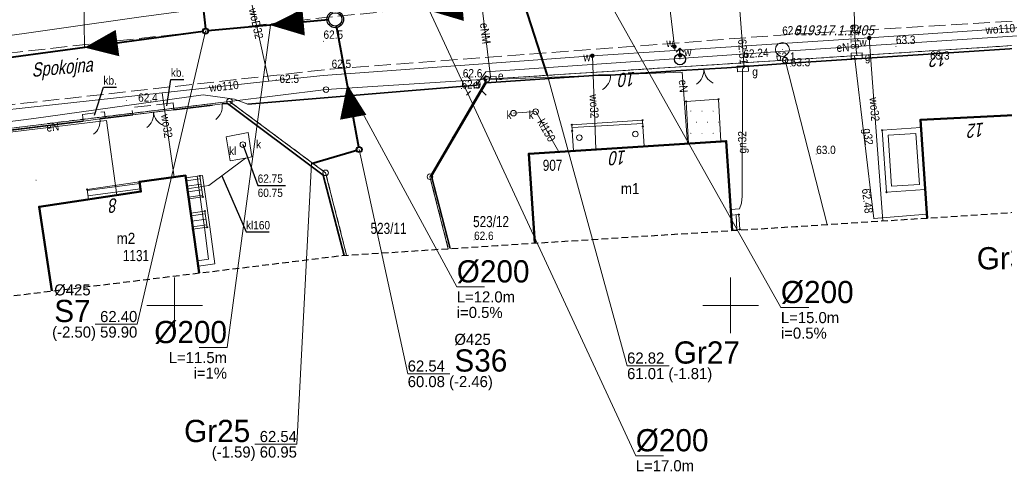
# Model space of a CAD drawing. Header units: metres. Extents: x 6473643 to 6474152, y 5887143 to 5887462.
# Tile 19 of 35: x 6473836 to 6473925, y 5887285 to 5887326. Entities that reach past the tile are written whole.
import ezdxf
from ezdxf.enums import TextEntityAlignment as Align

# ---------------------------------------------------------------- set-up
doc = ezdxf.new("R2010")
doc.units = ezdxf.units.M
doc.header["$MEASUREMENT"] = 0
for name, pattern in [('0.5_0.5', [1, 0.5, -0.5]), ('1.5_0.5', [2, 1.5, -0.5]), ('2', [0.9, 0.6, -0.3]), ('219-500', [0]), ('otob_500', [0]), ('otof_500', [0])]:
    doc.linetypes.add(name, pattern=pattern)
doc.layers.get('0').update_dxf_attribs({"color": 2, "linetype": 'CONTINUOUS', "lineweight": 5})
for name, color, linetype in [('121-Punkt osnowy szczegółowej', 7, 'CONTINUOUS'), ('121-Punkt osnowy szczegółowej-Atr103', 7, 'CONTINUOUS'), ('202-punkt graniczny', 7, 'CONTINUOUS'), ('211-numer działki ewidencyjnej', 7, 'CONTINUOUS'), ('218-kontur użytku gruntowego', 7, 'CONTINUOUS'), ('219-działka ewidencyjna', 7, 'CONTINUOUS'), ('238-Punkt adresowy budynku', 7, 'CONTINUOUS'), ('311-podpora', 7, 'CONTINUOUS'), ('312-budynek ewidencyjny', 7, 'CONTINUOUS'), ('312-oznaczenie budynku ewidencyjnego', 7, 'CONTINUOUS'), ('312-oznaczenie budynku ewidencyjnego-Atr117', 7, 'CONTINUOUS'), ('352-schody', 7, 'CONTINUOUS'), ('994-Nazwa ulicy', 7, 'CONTINUOUS'), ('brama', 7, 'CONTINUOUS'), ('furtka', 7, 'CONTINUOUS'), ('hydrant', 7, 'CONTINUOUS'), ('jezdnia', 7, 'CONTINUOUS'), ('latarnia', 7, 'CONTINUOUS'), ('obszar utwardzony', 7, 'CONTINUOUS'), ('obszar utwardzony-Atr17', 7, 'CONTINUOUS'), ('obudowa ochronna przewodu', 7, 'CONTINUOUS'), ('ogrodzenie trwałe', 7, 'CONTINUOUS'), ('osadnik  szambo', 7, 'CONTINUOUS'), ('osadnik  szambo-Atr17', 7, 'CONTINUOUS'), ('pikieta naturalna', 7, 'CONTINUOUS'), ('pikieta naturalna-Atr2', 7, 'CONTINUOUS'), ('przewód elektroenergetyczny podziemny', 7, 'CONTINUOUS'), ('przewód elektroenergetyczny podziemny-Atr1', 7, 'CONTINUOUS'), ('przewód gazowy', 7, 'CONTINUOUS'), ('przewód gazowy-Atr1', 7, 'CONTINUOUS'), ('przewód kanalizacyjny', 7, 'CONTINUOUS'), ('przewód kanalizacyjny-Atr1', 7, 'CONTINUOUS'), ('przewód wodociągowy', 7, 'CONTINUOUS'), ('przewód wodociągowy-Atr1', 7, 'CONTINUOUS'), ('Punkt budynku', 7, 'CONTINUOUS'), ('rzedna', 7, 'CONTINUOUS'), ('rzedna-Atr2', 7, 'CONTINUOUS'), ('rzedna-Atr3', 7, 'CONTINUOUS'), ('SJ_16_Liczby', 7, 'CONTINUOUS'), ('SJ_27_Wymiary', 7, 'CONTINUOUS'), ('SJ_5_Węzły_1', 7, 'CONTINUOUS'), ('studnia kanalizacyjna', 7, 'CONTINUOUS'), ('studnia kanalizacyjna-Atr17', 7, 'CONTINUOUS'), ('szafa elektroenergetyczna lub kontener', 7, 'CONTINUOUS'), ('szafa elektroenergetyczna lub kontener-Atr17', 7, 'CONTINUOUS'), ('szafa gazowa lub kontener', 7, 'CONTINUOUS'), ('szafa gazowa lub kontener-Atr17', 7, 'CONTINUOUS'), ('taras', 7, 'CONTINUOUS'), ('wjazd do podziemia', 7, 'CONTINUOUS'), ('Wstawianie ramki sekcyjnej z opisem', 7, 'CONTINUOUS'), ('właz do komory lub kanału - okrągły', 7, 'CONTINUOUS'), ('właz do komory lub kanału - okrągły-Atr17', 7, 'CONTINUOUS'), ('Zakres', 7, 'CONTINUOUS'), ('zasuwa lub zawór', 7, 'CONTINUOUS'), ('zasuwa lub zawór-Atr17', 7, 'CONTINUOUS'), ('ściana oporowa (linia)', 7, 'CONTINUOUS')]:
    doc.layers.add(name, color=color, linetype=linetype)
for name, color, linetype, lineweight in [('SJ_19_Opis_Pz_1', 7, 'CONTINUOUS', 20), ('SJ_26_Teksty', 7, 'CONTINUOUS', 20), ('SJ_28_Linie_odn', 7, 'CONTINUOUS', 20), ('SJ_8_KS_GRAWITA_1', 34, 'CONTINUOUS', 40), ('SJ_8_KS_PRZYŁĄCZA', 40, 'CONTINUOUS', 40)]:
    doc.layers.add(name, color=color, linetype=linetype, lineweight=lineweight)
doc.styles.add('OPISOWY', font='GOTHIC.TTF')
doc.styles.get("Standard").update_dxf_attribs({"font": 'Working1250', "width": 0.75})
doc.linetypes.add('902-500', pattern='A,3.75,0,[1,ksztalty.shx,S=0.5,R=0,X=0,Y=0],3.75', length=7.5)
doc.linetypes.add('otdn_500', pattern='A,5,0,[21,ksztalty.shx,S=0.5,R=0,X=-1,Y=0]', length=5)

# ---------------------------------------------------------------- blocks, each defined once
blk = doc.blocks.new('311')
at = {"color": 0, "linetype": 'Continuous', "lineweight": 0}
blk.add_circle((0, 0), 0.25, dxfattribs=at)
blk = doc.blocks.new('PW02')
at = {"linetype": 'Continuous', "lineweight": 13}
h = blk.add_hatch(color=0, dxfattribs=at)
edge = h.paths.add_edge_path()
edge.add_arc((0, 0), 0.045, 0, 360)
blk = doc.blocks.new('PUNKTBUD')
at = {"color": 0}
blk.add_circle((0, 0), 0.045, dxfattribs=at)
blk = doc.blocks.new('202')
at = {"color": 0, "linetype": 'Continuous', "lineweight": 0}
blk.add_circle((0, 0), 0.25, dxfattribs=at)
blk = doc.blocks.new('PW01')
at = {"linetype": 'Continuous', "lineweight": 13}
h = blk.add_hatch(color=0, dxfattribs=at)
edge = h.paths.add_edge_path()
edge.add_arc((0, 0), 0.045, 0, 360)
blk = doc.blocks.new('US20')
at = {"color": 0, "linetype": 'Continuous', "lineweight": 13}
for p, q in [((-0.5, -0.25), (-0.5, 0.25)), ((-0.5, 0.25), (0.5, 0.25)), ((0.5, -0.25), (0.5, 0.25)), ((-0.5, -0.25), (0.5, -0.25))]:
    blk.add_line(p, q, dxfattribs=at)
blk = doc.blocks.new('US25')
at = {"linetype": 'Continuous', "lineweight": 0}
h = blk.add_hatch(color=0, dxfattribs=at)
edge = h.paths.add_edge_path()
edge.add_arc((0, 0), 0.2, 0, 360)
blk = doc.blocks.new('OK04')
at = {"color": 0, "linetype": 'Continuous', "lineweight": 0}
blk.add_arc((1.5, 0.001), 1.5, 120, 180, dxfattribs=at)
blk = doc.blocks.new('OK02')
at = {"color": 0, "linetype": 'Continuous', "lineweight": 0}
for centre, start, end in [((-1.5, 0), 0, 60), ((1.5, 0), 120, 180)]:
    blk.add_arc(centre, 1.5, start, end, dxfattribs=at)
blk = doc.blocks.new('SUWH')
at = {"color": 0, "linetype": 'Continuous'}
for p in [(-0.354, 0.646), (0, 0.5), (0.354, 0.646)]:
    blk.add_line(p, (0, 1), dxfattribs=at)
blk.add_circle((0, 0), 0.5, dxfattribs=at)
blk = doc.blocks.new('US22')
at = {"color": 0, "linetype": 'Continuous', "lineweight": 13}
blk.add_circle((0, 0), 0.25, dxfattribs=at)
blk = doc.blocks.new('US15')
at = {"color": 0, "linetype": 'Continuous', "lineweight": 13}
blk.add_circle((0, 0), 0.25, dxfattribs=at)
blk = doc.blocks.new('SM01')
at = {"color": 0, "linetype": 'Continuous', "lineweight": 13}
for p, q in [((-0.53, 0.531), (-0.883, 0.884)), ((0.531, 0.531), (0.884, 0.884)), ((-0.53, -0.53), (-0.883, -0.883)), ((0.531, -0.53), (0.884, -0.883))]:
    blk.add_line(p, q, dxfattribs=at)
blk.add_circle((0, 0), 0.25, dxfattribs=at)
blk = doc.blocks.new('US18')
at = {"color": 0, "linetype": 'Continuous', "lineweight": 13}
for p, q in [((-0.5, -0.25), (-0.5, 0.25)), ((-0.5, 0.25), (0.5, 0.25)), ((0.5, -0.25), (0.5, 0.25)), ((-0.5, -0.25), (0.5, -0.25))]:
    blk.add_line(p, q, dxfattribs=at)
blk = doc.blocks.new('121')
at = {"linetype": 'Continuous', "lineweight": 13}
h = blk.add_hatch(color=0, dxfattribs=at)
edge = h.paths.add_edge_path()
edge.add_arc((0, 0), 0.045, 0, 360)
at = {"color": 0, "linetype": 'Continuous', "lineweight": 13}
blk.add_circle((0, 0), 0.625, dxfattribs=at)

msp = doc.modelspace()

# ---------------------------------------------------------------- linework, layer by layer
at = {"layer": '218-kontur użytku gruntowego', "color": 3, "linetype": '0.5_0.5', "lineweight": 18, "flags": 128}
for points in [[(6473928.19, 5887323.57), (6473904.9, 5887322.07)], [(6473904.9, 5887322.07), (6473928.19, 5887323.57)], [(6473904.9, 5887322.07), (6473878.08, 5887320.36)], [(6473878.08, 5887320.36), (6473904.9, 5887322.07)], [(6473878.08, 5887320.36), (6473872.96, 5887311.58)], [(6473872.96, 5887311.58), (6473878.08, 5887320.36)], [(6473854.93, 5887318.36), (6473818.89, 5887313.95)], [(6473818.89, 5887313.95), (6473854.93, 5887318.36)], [(6473863.58, 5887311.93), (6473854.93, 5887318.36)], [(6473854.93, 5887318.36), (6473863.58, 5887311.93)], [(6473865.47, 5887304.509), (6473863.58, 5887311.93)], [(6473863.58, 5887311.93), (6473865.47, 5887304.509)], [(6473872.96, 5887311.58), (6473874.612, 5887305.103)], [(6473874.612, 5887305.103), (6473872.96, 5887311.58)]]:
    msp.add_lwpolyline(points, dxfattribs=at)
at = {"layer": '219-działka ewidencyjna', "color": 7, "linetype": '219-500', "lineweight": 18, "flags": 128}
for points in [[(6473928.19, 5887323.57), (6473904.9, 5887322.07)], [(6473904.9, 5887322.07), (6473878.08, 5887320.36)], [(6473904.9, 5887322.07), (6473908.672, 5887307.281)], [(6473863.62, 5887319.42), (6473878.08, 5887320.36)], [(6473878.08, 5887320.36), (6473872.96, 5887311.58)], [(6473863.62, 5887319.42), (6473854.93, 5887318.36)], [(6473854.93, 5887318.36), (6473818.89, 5887313.95)], [(6473854.93, 5887318.36), (6473863.58, 5887311.93)], [(6473865.47, 5887304.509), (6473863.58, 5887311.93)], [(6473874.612, 5887305.103), (6473872.96, 5887311.58)]]:
    msp.add_lwpolyline(points, dxfattribs=at)
at = {"layer": '312-budynek ewidencyjny', "color": 7, "linetype": 'Continuous', "lineweight": 50, "flags": 128}
for points in [[(6473917.07, 5887316.69), (6473926.68, 5887317.17)], [(6473917.686, 5887307.861), (6473917.07, 5887316.69)], [(6473881.87, 5887313.65), (6473899.61, 5887314.79)], [(6473899.61, 5887314.79), (6473900.135, 5887306.735)], [(6473882.385, 5887305.603), (6473881.87, 5887313.65)], [(6473846.83, 5887311.12), (6473850.97, 5887311.68)], [(6473850.97, 5887311.68), (6473852.215, 5887302.915)], [(6473846.95, 5887310.24), (6473846.83, 5887311.12)], [(6473837.82, 5887308.88), (6473846.95, 5887310.24)], [(6473838.97, 5887301.294), (6473837.82, 5887308.88)]]:
    msp.add_lwpolyline(points, dxfattribs=at)
at = {"layer": '352-schody', "color": 7, "linetype": 'Continuous', "lineweight": 18, "flags": 128}
for points in [[(6473885.73, 5887316.26), (6473892.08, 5887316.66), (6473892.12, 5887316.11), (6473892.23, 5887314.32), (6473885.87, 5887313.91), (6473885.76, 5887315.71)], [(6473885.73, 5887316.26), (6473892.08, 5887316.66), (6473892.12, 5887316.11), (6473892.23, 5887314.32), (6473885.87, 5887313.91), (6473885.76, 5887315.71)], [(6473852.54, 5887309.76), (6473851.27, 5887309.58), (6473851, 5887311.47), (6473852.27, 5887311.65)], [(6473852.54, 5887309.76), (6473851.27, 5887309.58), (6473851, 5887311.47), (6473852.27, 5887311.65)], [(6473846.95, 5887310.24), (6473842.24, 5887309.53), (6473842.13, 5887310.43), (6473846.83, 5887311.12)], [(6473846.95, 5887310.24), (6473842.24, 5887309.53), (6473842.13, 5887310.43), (6473846.83, 5887311.12)], [(6473851.65, 5887306.85), (6473852.92, 5887307.03), (6473852.72, 5887308.49), (6473851.45, 5887308.31)], [(6473851.65, 5887306.85), (6473852.92, 5887307.03), (6473852.72, 5887308.49), (6473851.45, 5887308.31)], [(6473900.04, 5887308.13), (6473900.74, 5887308.17), (6473900.82, 5887306.83), (6473900.13, 5887306.78)], [(6473900.04, 5887308.13), (6473900.74, 5887308.17), (6473900.82, 5887306.83), (6473900.13, 5887306.78)]]:
    msp.add_lwpolyline(points, close=True, dxfattribs=at)
for points in [[(6473885.744, 5887316.01), (6473892.102, 5887316.357)], [(6473846.849, 5887310.983), (6473842.141, 5887310.341)], [(6473851.036, 5887311.221), (6473852.305, 5887311.403)], [(6473851.106, 5887310.726), (6473852.376, 5887310.908)], [(6473846.916, 5887310.488), (6473842.202, 5887309.845)], [(6473851.177, 5887310.231), (6473852.447, 5887310.413)], [(6473851.248, 5887309.736), (6473852.517, 5887309.918)], [(6473851.483, 5887308.068), (6473852.754, 5887308.242)], [(6473900.49, 5887308.156), (6473900.567, 5887306.812)], [(6473851.551, 5887307.573), (6473852.822, 5887307.747)], [(6473851.619, 5887307.077), (6473852.89, 5887307.252)]]:
    msp.add_lwpolyline(points, dxfattribs=at)
at = {"layer": 'brama', "color": 7, "linetype": 'otob_500', "lineweight": 18, "flags": 128}
for points in [[(6473899.67, 5887321.39), (6473895.52, 5887321.14)], [(6473849.94, 5887317.61), (6473846.24, 5887317.16)], [(6473849.94, 5887317.61), (6473846.24, 5887317.16)]]:
    msp.add_lwpolyline(points, dxfattribs=at)
at = {"layer": 'furtka', "color": 7, "linetype": 'otof_500', "lineweight": 18, "flags": 128}
for points in [[(6473889.21, 5887320.73), (6473888.12, 5887320.72)], [(6473854.27, 5887318.13), (6473853.4, 5887318.01)], [(6473854.27, 5887318.13), (6473853.4, 5887318.01)], [(6473843.28, 5887316.79), (6473842.24, 5887316.65)], [(6473843.28, 5887316.79), (6473842.24, 5887316.65)]]:
    msp.add_lwpolyline(points, dxfattribs=at)
at = {"layer": 'jezdnia', "color": 7, "linetype": '1.5_0.5', "lineweight": 18, "flags": 128}
msp.add_lwpolyline([(6473796.48, 5887317.98), (6473796.89, 5887313.95), (6473779.68, 5887310.45), (6473779.77, 5887309.16), (6473806.66, 5887313.71), (6473832.89, 5887317.8), (6473864.02, 5887321.27), (6473904.53, 5887324.33), (6473928.18, 5887325.77), (6473950.3, 5887326.96), (6473984.93, 5887329.56), (6474007.77, 5887330.78), (6474030.98, 5887332.22), (6474030.08, 5887338.4), (6474006.87, 5887336.63), (6473984.87, 5887334.82), (6473949.95, 5887332.02), (6473927.93, 5887330.99), (6473907.04, 5887329.82), (6473904.44, 5887329.67), (6473888.36, 5887328.43), (6473885.84, 5887328.17), (6473863.78, 5887325.93), (6473832.45, 5887322.41), (6473805.67, 5887319.05)], close=True, dxfattribs=at)
at = {"layer": 'obszar utwardzony', "color": 7, "linetype": '1.5_0.5', "lineweight": 18, "flags": 128}
for points in [[(6473849.86, 5887318.24), (6473846.16, 5887317.8), (6473846.24, 5887317.16), (6473849.94, 5887317.61)], [(6473849.86, 5887318.24), (6473846.16, 5887317.8), (6473846.24, 5887317.16), (6473849.94, 5887317.61)], [(6473841.7, 5887317.18), (6473841.77, 5887316.59), (6473842.24, 5887316.65), (6473843.28, 5887316.79), (6473843.76, 5887316.85), (6473843.68, 5887317.42)], [(6473841.7, 5887317.18), (6473841.77, 5887316.59), (6473842.24, 5887316.65), (6473843.28, 5887316.79), (6473843.76, 5887316.85), (6473843.68, 5887317.42)]]:
    msp.add_lwpolyline(points, close=True, dxfattribs=at)
at = {"layer": 'obszar utwardzony-Atr17', "color": 7, "flags": 128}
for points in [[(6473842.8, 5887317.13), (6473843.6, 5887319.64), (6473844.776, 5887319.64)], [(6473842.8, 5887317.13), (6473843.6, 5887319.64), (6473844.776, 5887319.64)], [(6473849.3, 5887317.97), (6473849.66, 5887320.34), (6473850.836, 5887320.34)], [(6473849.3, 5887317.97), (6473849.66, 5887320.34), (6473850.836, 5887320.34)]]:
    msp.add_lwpolyline(points, dxfattribs=at)
at = {"layer": 'obudowa ochronna przewodu', "color": 7, "linetype": 'Continuous', "lineweight": 35, "flags": 128}
msp.add_lwpolyline([(6473877.14, 5887319.81), (6473856.57, 5887318.12)], dxfattribs=at)
at = {"layer": 'ogrodzenie trwałe', "color": 7, "linetype": '902-500', "lineweight": 35, "flags": 128}
for points in [[(6473939.749, 5887309.286), (6473939.5, 5887310.19), (6473938.9, 5887312.19), (6473938.67, 5887313.25), (6473937.48, 5887316.95), (6473928.31, 5887323.31), (6473904.94, 5887321.78), (6473899.67, 5887321.39), (6473895.52, 5887321.14), (6473889.21, 5887320.73), (6473888.12, 5887320.72), (6473878.03, 5887320.04), (6473873.09, 5887311.64), (6473874.767, 5887305.113)], [(6473853.4, 5887318.01), (6473849.94, 5887317.61)], [(6473853.4, 5887318.01), (6473849.94, 5887317.61)], [(6473865.254, 5887304.495), (6473863.36, 5887311.73), (6473854.76, 5887318.18), (6473854.27, 5887318.13)], [(6473865.254, 5887304.495), (6473863.36, 5887311.73), (6473854.76, 5887318.18), (6473854.27, 5887318.13)], [(6473846.24, 5887317.16), (6473843.28, 5887316.79)], [(6473846.24, 5887317.16), (6473843.28, 5887316.79)], [(6473841.77, 5887316.59), (6473818.89, 5887313.77)], [(6473841.77, 5887316.59), (6473818.95, 5887313.74)]]:
    msp.add_lwpolyline(points, dxfattribs=at)
at = {"layer": 'osadnik  szambo', "color": 34, "linetype": 'Continuous', "lineweight": 18, "flags": 128}
msp.add_lwpolyline([(6473854.63, 5887315.18), (6473856.6, 5887315.55), (6473856.95, 5887313.36), (6473856.36, 5887313.26), (6473854.98, 5887313.02)], close=True, dxfattribs=at)
at = {"layer": 'przewód elektroenergetyczny podziemny', "color": 1, "linetype": 'Continuous', "lineweight": 18, "flags": 128}
for points in [[(6473877.21, 5887330.55), (6473878.44, 5887320.32)], [(6473991.89, 5887328.26), (6473969.5, 5887327.14), (6473959.28, 5887326.17), (6473952.29, 5887325.62), (6473952.12, 5887325.6), (6473951.17, 5887325.4), (6473950.47, 5887324.49), (6473939.55, 5887323.87), (6473929.96, 5887323.14), (6473927.87, 5887324.38), (6473927.18, 5887324.34), (6473904.02, 5887322.82), (6473877.98, 5887321.03), (6473877.14, 5887319.81), (6473856.57, 5887318.12), (6473855.37, 5887318.57), (6473852.56, 5887318.94), (6473837.33, 5887316.81), (6473820.65, 5887314.7)], [(6473896.12, 5887314.57), (6473895.66, 5887320.98), (6473878.44, 5887320.32)], [(6473844.8, 5887309.92), (6473843.88, 5887316.64), (6473819.8, 5887313.74), (6473819.14, 5887314.06)]]:
    msp.add_lwpolyline(points, dxfattribs=at)
at = {"layer": 'przewód gazowy', "color": 40, "linetype": 'Continuous', "lineweight": 18, "flags": 128}
for points in [[(6473984.21, 5887337.4), (6473964.97, 5887335.92), (6473949.07, 5887334.71), (6473944.14, 5887334.37), (6473926.74, 5887332.98), (6473910.99, 5887331.8), (6473906.37, 5887331.45), (6473901.44, 5887335.69), (6473898.54, 5887338), (6473892.16, 5887337.26), (6473891.18, 5887337.08), (6473885.29, 5887329.9), (6473861.68, 5887327.94), (6473846.99, 5887325.96), (6473832.41, 5887323.89), (6473813.49, 5887321.38), (6473793.81, 5887317.53), (6473774.19, 5887313.65), (6473755.22, 5887310.09), (6473736.37, 5887306.36), (6473711.47, 5887301.26), (6473705.4, 5887306.39), (6473698.93, 5887306.14), (6473698.16, 5887306.12)], [(6473901.11, 5887321.31), (6473901.23, 5887321.44), (6473900.24, 5887334.42), (6473901.44, 5887335.69)], [(6473911.34, 5887322.48), (6473911.16, 5887324.12), (6473910.99, 5887331.8)], [(6473917.66, 5887308.2), (6473912.88, 5887307.81), (6473911.14, 5887322.47)], [(6473901.08, 5887321.3), (6473901.03, 5887309.82), (6473900.97, 5887309.19), (6473900.81, 5887308.68), (6473900.01, 5887308.63)]]:
    msp.add_lwpolyline(points, dxfattribs=at)
at = {"layer": 'przewód kanalizacyjny', "color": 34, "linetype": 'Continuous', "lineweight": 18, "flags": 128}
for points in [[(6473880.48, 5887317.3), (6473882.47, 5887317.44), (6473884.56, 5887313.83)], [(6473856.36, 5887313.26), (6473853.08, 5887310.78), (6473851.14, 5887310.48)]]:
    msp.add_lwpolyline(points, dxfattribs=at)
at = {"layer": 'przewód kanalizacyjny-Atr1', "color": 34, "flags": 128}
msp.add_lwpolyline([(6473854.24, 5887311.65), (6473856.42, 5887306.61), (6473858.493, 5887306.61)], dxfattribs=at)
at = {"layer": 'przewód wodociągowy', "color": 5, "linetype": 'Continuous', "lineweight": 18, "flags": 128}
for points in [[(6473884.04, 5887413.34), (6473884.07, 5887413.08), (6473888.98, 5887372.77), (6473892.36, 5887345.13), (6473894.95, 5887323.3), (6473894.99, 5887322.95)], [(6473894.99, 5887322.95), (6473895.45, 5887322.98), (6473912.47, 5887324.07), (6473957.87, 5887327.18), (6473965.86, 5887327.43), (6474003.73, 5887330.74), (6474009.58, 5887331.25), (6474041.52, 5887332.81), (6474064.41, 5887334.75), (6474069.77, 5887335.05), (6474083.22, 5887336.49), (6474119.44, 5887340.74)], [(6473858.48, 5887320.17), (6473854.69, 5887337.39)], [(6473912.47, 5887324.07), (6473913.707, 5887307.605)], [(6473894.99, 5887322.95), (6473887.57, 5887322.47), (6473863.35, 5887320.69), (6473858.48, 5887320.17), (6473848.87, 5887319.12), (6473822.02, 5887316.18), (6473817.06, 5887315.49), (6473797.78, 5887312.25), (6473783.39, 5887309.35), (6473753.75, 5887303.2), (6473737.34, 5887299.68), (6473721.98, 5887296.53), (6473719.84, 5887296.19), (6473719.33, 5887296.09), (6473697.06, 5887291.9), (6473696.76, 5887291.91)], [(6473887.87, 5887314.04), (6473887.57, 5887322.47)], [(6473895.45, 5887322.15), (6473895.47, 5887322.52), (6473895.45, 5887322.98)], [(6473849.97, 5887311.54), (6473848.87, 5887319.12)]]:
    msp.add_lwpolyline(points, dxfattribs=at)
at = {"layer": 'rzedna-Atr2', "color": 7, "flags": 128}
msp.add_lwpolyline([(6473856.13, 5887314.47), (6473857.47, 5887310.8), (6473859.975, 5887310.8)], dxfattribs=at)
at = {"layer": 'SJ_26_Teksty'}
for p, q in [((6473841.889, 5887323.207), (6473841.505, 5887351.615)), ((6473888.761, 5887327.927), (6473904.525, 5887299.799)), ((6473872.916, 5887326.525), (6473891.472, 5887286.459)), ((6473858.615, 5887325.217), (6473854.711, 5887296.198)), ((6473865.521, 5887319.883), (6473875.373, 5887301.662)), ((6473875.373, 5887301.662), (6473877.873, 5887301.662)), ((6473904.525, 5887299.799), (6473907.025, 5887299.799)), ((6473854.711, 5887296.198), (6473852.211, 5887296.198)), ((6473891.472, 5887286.459), (6473893.972, 5887286.459))]:
    msp.add_line(p, q, dxfattribs=at)
at = {"layer": 'SJ_28_Linie_odn'}
for points in [[(6473852.784, 5887324.69), (6473846.642, 5887298.295), (6473842.862, 5887298.295)], [(6473883.542, 5887320.697), (6473890.693, 5887294.558), (6473894.473, 5887294.558)], [(6473866.597, 5887314.021), (6473870.961, 5887293.837), (6473874.741, 5887293.837)], [(6473862.322, 5887312.76), (6473860.998, 5887287.495), (6473857.218, 5887287.495)]]:
    msp.add_lwpolyline(points, dxfattribs=at)
at = {"layer": 'SJ_5_Węzły_1'}
for centre, radius in [((6473864.445, 5887325.744), 0.75), ((6473864.445, 5887325.744), 0.6), ((6473852.784, 5887324.69), 0.266), ((6473852.784, 5887324.69), 0.212), ((6473866.597, 5887314.021), 0.266), ((6473866.597, 5887314.021), 0.212)]:
    msp.add_circle(centre, radius, dxfattribs=at)
at = {"layer": 'SJ_8_KS_GRAWITA_1'}
for p, q in [((6473863.847, 5887325.69), (6473852.996, 5887324.709)), ((6473866.559, 5887314.23), (6473864.553, 5887325.154)), ((6473852.573, 5887324.661), (6473831.204, 5887321.754))]:
    msp.add_line(p, q, dxfattribs=at)
for points in [[(6473872.916, 5887326.525, 0, 2.4, 0), (6473875.903, 5887326.8, 0, 2.4, 0)], [(6473858.615, 5887325.217, 0, 2.4, 0), (6473861.602, 5887325.487, 0, 2.4, 0)], [(6473841.889, 5887323.207, 0, 2.4, 0), (6473844.861, 5887323.612, 0, 2.4, 0)], [(6473865.521, 5887319.883, 0, 2.4, 0), (6473866.063, 5887316.932, 0, 2.4, 0)]]:
    msp.add_lwpolyline(points, format="xyseb", dxfattribs=at)
at = {"layer": 'SJ_8_KS_PRZYŁĄCZA'}
for p, q in [((6473852.384, 5887328.502), (6473852.762, 5887324.901)), ((6473883.542, 5887320.697), (6473881.452, 5887327.104)), ((6473862.322, 5887312.76), (6473866.393, 5887313.961))]:
    msp.add_line(p, q, dxfattribs=at)
at = {"layer": 'taras', "color": 0, "lineweight": 18}
for p, q in [((6473913.63, 5887315.77), (6473917.12, 5887316.01)), ((6473917.12, 5887316.01), (6473917.51, 5887310.43)), ((6473914.02, 5887310.18), (6473913.63, 5887315.77)), ((6473914.163, 5887315.306), (6473916.656, 5887315.477)), ((6473914.484, 5887310.715), (6473914.163, 5887315.306)), ((6473916.656, 5887315.477), (6473916.977, 5887310.893)), ((6473916.977, 5887310.893), (6473914.484, 5887310.715)), ((6473917.51, 5887310.43), (6473914.02, 5887310.18))]:
    msp.add_line(p, q, dxfattribs=at)
at = {"layer": 'wjazd do podziemia', "color": 7, "linetype": 'Continuous', "lineweight": 18, "flags": 128}
msp.add_lwpolyline([(6473896.01, 5887318.36), (6473898.92, 5887318.55), (6473899.11, 5887314.75), (6473896.22, 5887314.57)], close=True, dxfattribs=at)
at = {"layer": 'Wstawianie ramki sekcyjnej z opisem', "color": 7, "linetype": 'Continuous', "lineweight": 13, "flags": 128}
for points in [[(6473850, 5887297.5), (6473850, 5887302.5)], [(6473900, 5887297.5), (6473900, 5887302.5)], [(6473847.5, 5887300), (6473852.5, 5887300)], [(6473897.5, 5887300), (6473902.5, 5887300)]]:
    msp.add_lwpolyline(points, dxfattribs=at)
at = {"layer": 'Zakres', "color": 5, "linetype": '2', "lineweight": 25, "flags": 128}
msp.add_lwpolyline([(6473676.81, 5887213.41), (6473667.74, 5887202.78), (6473659.01, 5887210.45), (6473646.22, 5887197.22), (6473711.04, 5887142.9), (6473724.09, 5887158.77), (6473713.27, 5887167.89), (6473715.19, 5887174.47), (6473715.74, 5887184.78), (6473715.02, 5887190.22), (6473713.69, 5887194.31), (6473713.69, 5887194.33), (6473711.51, 5887200.99), (6473711.05, 5887203.97), (6473710.6, 5887215.32), (6473712.4, 5887257.5), (6473712.5, 5887259.36), (6473715.25, 5887262.64), (6473716.97, 5887268.72), (6473717.54, 5887277.85), (6473718.7, 5887278.96), (6473734.03, 5887282.03), (6473761.49, 5887287.53), (6473786, 5887292.44), (6473816.32, 5887298.52), (6473820.72, 5887299.06), (6473856.75, 5887303.47), (6473865.02, 5887304.48), (6473879.04, 5887305.39), (6473905.86, 5887307.1), (6473929.16, 5887308.6), (6473952.76, 5887310.13), (6474012.11, 5887313.94), (6474012.19, 5887313.95), (6474034, 5887315.47), (6474034.15, 5887315.48), (6474067.2, 5887318.1), (6474070.83, 5887312.27), (6474109.78, 5887315.84), (6474119.74, 5887323.71), (6474125.77, 5887325.76), (6474130.41, 5887330.13), (6474132.82, 5887336.03), (6474132.55, 5887342.4), (6474129.75, 5887353.12), (6474127.58, 5887357.86), (6474123.91, 5887361.57), (6474119.19, 5887363.8), (6474113.99, 5887364.28), (6474112.58, 5887364.16), (6474098.55, 5887363.03), (6474089.61, 5887362.31), (6474048.91, 5887359.22), (6474048.87, 5887359.21), (6474015.96, 5887356.62), (6474003.54, 5887355.64), (6473983.11, 5887354.1), (6473951.21, 5887351.69), (6473913.79, 5887348.86), (6473912.21, 5887362.74), (6473912.21, 5887362.79), (6473909.47, 5887386.25), (6473908.51, 5887394.39), (6473921.49, 5887396.5), (6473947.61, 5887400.73), (6473971.66, 5887401.95), (6473989.34, 5887403.75), (6473994.99, 5887406.17), (6473999.9, 5887409.71), (6474003.01, 5887414.9), (6474003.81, 5887420.89), (6474002.18, 5887426.72), (6473998.38, 5887431.43), (6473993.03, 5887434.25), (6473960.42, 5887443.72), (6473954.98, 5887444.27), (6473941.62, 5887443.14), (6473941.16, 5887443.09), (6473938.74, 5887442.81), (6473932.71, 5887440.75), (6473928.97, 5887437.22), (6473827.76, 5887420.81), (6473827.74, 5887420.8), (6473818.01, 5887419.22), (6473821.59, 5887430.98), (6473827.8, 5887454.06), (6473804.74, 5887461.63), (6473793.55, 5887426.22), (6473796.12, 5887415.68), (6473722.82, 5887403.78), (6473688.63, 5887399.87), (6473687.59, 5887392.13), (6473687.54, 5887391.78), (6473687.03, 5887387.21), (6473674.53, 5887374.58), (6473675.94, 5887343.54), (6473681.38, 5887331.77), (6473680.33, 5887310.02), (6473679.31, 5887290.85), (6473677.82, 5887267.61), (6473677.79, 5887266.94), (6473677.55, 5887254.53), (6473677.46, 5887250.52), (6473677.46, 5887250.48), (6473677.12, 5887232.81), (6473677.12, 5887232.77), (6473676.91, 5887220.36), (6473676.91, 5887220.34), (6473676.81, 5887213.91)], close=True, dxfattribs=at)
at = {"layer": 'ściana oporowa (linia)', "color": 0, "lineweight": 18}
for p, q in [((6473852.022, 5887311.615), (6473852.27, 5887311.65)), ((6473852.292, 5887309.725), (6473852.022, 5887311.615)), ((6473852.472, 5887308.455), (6473852.292, 5887309.725)), ((6473852.672, 5887306.997), (6473852.472, 5887308.455)), ((6473853.05, 5887304.16), (6473852.672, 5887306.997)), ((6473852.062, 5887304.007), (6473853.05, 5887304.16)), ((6473852.062, 5887304.007), (6473852.1, 5887303.76))]:
    msp.add_line(p, q, dxfattribs=at)
at = {"layer": 'ściana oporowa (linia)', "color": 0, "linetype": 'otdn_500', "lineweight": 18}
for p, q in [((6473852.518, 5887311.685), (6473852.27, 5887311.65)), ((6473852.788, 5887309.795), (6473852.518, 5887311.685)), ((6473852.968, 5887308.525), (6473852.788, 5887309.795)), ((6473853.168, 5887307.063), (6473852.968, 5887308.525)), ((6473853.61, 5887303.74), (6473853.168, 5887307.063)), ((6473852.138, 5887303.513), (6473852.1, 5887303.76)), ((6473852.138, 5887303.513), (6473853.61, 5887303.74))]:
    msp.add_line(p, q, dxfattribs=at)

# ---------------------------------------------------------------- block references
at = {"layer": '121-Punkt osnowy szczegółowej', "color": 7, "linetype": 'Continuous', "lineweight": 18}
msp.add_blockref('121', (6473904.66, 5887323.04), dxfattribs=at)
at = {"layer": '202-punkt graniczny', "color": 7, "linetype": 'Continuous', "lineweight": 18}
for p in [(6473904.9, 5887322.07), (6473878.08, 5887320.36), (6473863.62, 5887319.42), (6473854.93, 5887318.36), (6473863.58, 5887311.93), (6473872.96, 5887311.58)]:
    msp.add_blockref('202', p, dxfattribs=at)
at = {"layer": '311-podpora', "color": 7, "linetype": 'Continuous', "lineweight": 18}
for p in [(6473886.39, 5887315.1), (6473891.44, 5887315.42)]:
    msp.add_blockref('311', p, dxfattribs=at)
at = {"layer": 'brama', "color": 7, "linetype": 'Continuous', "lineweight": 18}
for p, rotation in [((6473897.595, 5887321.265), 183.447), ((6473848.09, 5887317.385), 186.934), ((6473848.09, 5887317.385), 186.934)]:
    msp.add_blockref('OK02', p, dxfattribs=dict(at, rotation=rotation))
at = {"layer": 'furtka', "color": 7, "linetype": 'Continuous', "lineweight": 18}
for p, rotation in [((6473889.21, 5887320.73), 180.5259999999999), ((6473854.27, 5887318.13), 187.853), ((6473854.27, 5887318.13), 187.853), ((6473843.28, 5887316.79), 187.667), ((6473843.28, 5887316.79), 187.667)]:
    msp.add_blockref('OK04', p, dxfattribs=dict(at, rotation=rotation))
at = {"layer": 'hydrant', "color": 5, "linetype": 'Continuous', "lineweight": 18}
msp.add_blockref('SUWH', (6473895.45, 5887322.15), dxfattribs=at)
at = {"layer": 'latarnia', "color": 7, "linetype": 'Continuous', "lineweight": 18}
msp.add_blockref('SM01', (6473877.14, 5887319.81), dxfattribs=at)
at = {"layer": 'pikieta naturalna', "color": 7, "linetype": 'Continuous', "lineweight": 13}
for p in [(6473904.53, 5887324.33), (6473863.39, 5887323.77), (6473863.39, 5887323.77), (6473914.87, 5887323.3), (6473914.87, 5887323.3), (6473904.02, 5887322.82), (6473917.94, 5887322.12), (6473864.02, 5887321.27), (6473905.41, 5887321.52), (6473859.14, 5887320.34), (6473875.92, 5887320.52), (6473875.8, 5887319.52), (6473845.68, 5887318.43), (6473907.7, 5887313.62), (6473837.54, 5887311.27), (6473876.93, 5887305.89)]:
    msp.add_blockref('PW01', p, dxfattribs=at)
at = {"layer": 'Punkt budynku', "color": 5, "linetype": 'Continuous', "lineweight": 18}
for p in [(6473896.01, 5887318.36), (6473898.92, 5887318.55), (6473885.73, 5887316.26), (6473892.08, 5887316.66), (6473892.12, 5887316.11), (6473917.07, 5887316.69), (6473917.12, 5887316.01), (6473885.76, 5887315.71), (6473913.63, 5887315.77), (6473892.23, 5887314.32), (6473896.22, 5887314.57), (6473899.11, 5887314.75), (6473899.61, 5887314.79), (6473881.87, 5887313.65), (6473885.87, 5887313.91), (6473850.97, 5887311.68), (6473852.27, 5887311.65), (6473846.83, 5887311.12), (6473851, 5887311.47), (6473842.13, 5887310.43), (6473846.95, 5887310.24), (6473852.54, 5887309.76), (6473914.02, 5887310.18), (6473917.51, 5887310.43), (6473837.82, 5887308.88), (6473842.24, 5887309.53), (6473851.27, 5887309.58), (6473851.45, 5887308.31), (6473852.72, 5887308.49), (6473900.04, 5887308.13), (6473900.74, 5887308.17), (6473851.65, 5887306.85), (6473852.92, 5887307.03), (6473900.13, 5887306.78), (6473900.82, 5887306.83)]:
    msp.add_blockref('PUNKTBUD', p, dxfattribs=at)
at = {"layer": 'rzedna', "color": 7, "linetype": 'Continuous', "lineweight": 18}
for p in [(6473911.16, 5887324.12), (6473904.02, 5887322.82), (6473901.23, 5887321.44), (6473856.13, 5887314.47), (6473912.88, 5887307.81)]:
    msp.add_blockref('PW01', p, dxfattribs=at)
at = {"layer": 'studnia kanalizacyjna', "color": 34, "linetype": 'Continuous', "lineweight": 18}
for p in [(6473880.48, 5887317.3), (6473882.47, 5887317.44)]:
    msp.add_blockref('US15', p, dxfattribs=at)
at = {"layer": 'szafa elektroenergetyczna lub kontener', "color": 1, "linetype": 'Continuous', "lineweight": 18, "rotation": 4.813}
msp.add_blockref('US18', (6473878.44, 5887320.32), dxfattribs=at)
at = {"layer": 'szafa gazowa lub kontener', "color": 40, "linetype": 'Continuous', "lineweight": 18}
for p, rotation in [((6473911.34, 5887322.48), 1.878), ((6473901.11, 5887321.31), 3.691)]:
    msp.add_blockref('US20', p, dxfattribs=dict(at, rotation=rotation))
at = {"layer": 'wjazd do podziemia', "color": 7, "linetype": 'Continuous', "lineweight": 18}
for p in [(6473896.428, 5887317.488), (6473897.428, 5887317.488), (6473898.428, 5887317.488), (6473896.928, 5887316.488), (6473897.928, 5887316.488), (6473898.928, 5887316.488), (6473896.428, 5887315.488), (6473897.428, 5887315.488), (6473898.428, 5887315.488)]:
    msp.add_blockref('PW02', p, dxfattribs=at)
at = {"layer": 'właz do komory lub kanału - okrągły', "color": 7, "linetype": 'Continuous', "lineweight": 18}
msp.add_blockref('US22', (6473856.13, 5887314.47), dxfattribs=at)
at = {"layer": 'zasuwa lub zawór', "color": 5, "linetype": 'Continuous', "lineweight": 18}
for p in [(6473912.47, 5887324.07), (6473894.95, 5887323.3), (6473887.57, 5887322.47), (6473895.47, 5887322.52)]:
    msp.add_blockref('US25', p, dxfattribs=at)

# ---------------------------------------------------------------- texts
at = {"layer": '121-Punkt osnowy szczegółowej-Atr103', "color": 7, "oblique": 15, "width": 0.9}
msp.add_text('619317.1.1405', height=0.9, dxfattribs=at).set_placement((6473905.66, 5887324.04), align=Align.BOTTOM_LEFT)
at = {"layer": '211-numer działki ewidencyjnej', "color": 7, "linetype": 'Continuous', "lineweight": 18, "width": 0.79}
for s, p in [('523/12', (6473876.84, 5887307.04)), ('523/11', (6473867.62, 5887306.43))]:
    msp.add_text(s, height=1, dxfattribs=at).set_placement(p)
at = {"layer": '238-Punkt adresowy budynku', "color": 7, "linetype": 'Continuous', "lineweight": 25, "oblique": 15, "width": 0.79}
for s, rotation, p in [('12', 184.469, (6473918.72, 5887322.76)), ('10', 184.458, (6473890.72, 5887320.96)), ('12', 185.683, (6473922.09, 5887316.39)), ('10', 184.452, (6473889.89, 5887313.91)), ('8', 188.474, (6473844.48, 5887309.62))]:
    msp.add_text(s, height=1.25, rotation=rotation, dxfattribs=at).set_placement(p, align=Align.CENTER)
at = {"layer": '312-oznaczenie budynku ewidencyjnego', "color": 7, "linetype": 'Continuous', "lineweight": 18, "width": 0.79}
for s, p in [('907', (6473883.11, 5887312.11)), ('1131', (6473845.35, 5887303.98))]:
    msp.add_text(s, height=1, dxfattribs=at).set_placement(p)
at = {"layer": '312-oznaczenie budynku ewidencyjnego-Atr117', "color": 7, "width": 0.9}
for s, p in [('m1', (6473890.97, 5887310.51)), ('m2', (6473845.62, 5887306.03))]:
    msp.add_text(s, height=1, dxfattribs=at).set_placement(p, align=Align.MIDDLE_CENTER)
at = {"layer": '994-Nazwa ulicy', "color": 7, "linetype": 'Continuous', "lineweight": 25, "oblique": 15, "width": 0.79}
msp.add_text('Spokojna', height=1.25, rotation=5.225, dxfattribs=at).set_placement((6473837.17, 5887320.56))
at = {"layer": 'obszar utwardzony-Atr17', "color": 7, "width": 0.9}
for p in [(6473849.66, 5887320.348), (6473849.66, 5887320.348), (6473843.6, 5887319.647), (6473843.6, 5887319.647)]:
    msp.add_text('kb.', height=0.75, dxfattribs=at).set_placement(p, align=Align.BOTTOM_LEFT)
at = {"layer": 'osadnik  szambo-Atr17', "color": 34, "width": 0.9}
msp.add_text('kl', height=0.75, dxfattribs=at).set_placement((6473854.9, 5887313.52))
at = {"layer": 'pikieta naturalna-Atr2', "color": 7, "width": 0.9}
msp.add_text('62.9', height=0.75, rotation=3.484, dxfattribs=at).set_placement((6473904.67, 5887324.34))
for s, p in [('62.5', (6473863.39, 5887323.77)), ('62.5', (6473863.39, 5887323.77)), ('63.3', (6473914.87, 5887323.3)), ('63.3', (6473914.87, 5887323.3))]:
    msp.add_text(s, height=0.75, dxfattribs=at).set_placement(p, align=Align.BOTTOM_LEFT)
for s, p in [('63.1', (6473904.08, 5887322.02)), ('63.3', (6473905.41, 5887321.52)), ('63.3', (6473917.94, 5887322.12)), ('62.5', (6473864.12, 5887321.37)), ('62.6', (6473875.92, 5887320.52)), ('62.5', (6473859.43, 5887320.02)), ('62.9', (6473875.8, 5887319.52)), ('62.4', (6473846.72, 5887318.33)), ('63.0', (6473907.7, 5887313.62)), ('62.6', (6473876.93, 5887305.89))]:
    msp.add_text(s, height=0.75, dxfattribs=at).set_placement(p)
at = {"layer": 'przewód elektroenergetyczny podziemny-Atr1', "color": 1, "width": 0.9}
for s, rotation, p in [('eNM', 276.855, (6473877.83, 5887325.43)), ('eN', 3.755, (6473909.53, 5887323.18)), ('eN', 274.104, (6473895.71, 5887320.31)), ('eN', 6.867, (6473838.46, 5887315.99))]:
    msp.add_text(s, height=0.75, rotation=rotation, dxfattribs=at).set_placement(p, align=Align.MIDDLE_LEFT)
at = {"layer": 'przewód gazowy-Atr1', "color": 40, "width": 0.9}
msp.add_text('gn32', height=0.75, rotation=89.8, dxfattribs=at).set_placement((6473901.04, 5887314.68), align=Align.MIDDLE_CENTER)
msp.add_text('g32', height=0.75, rotation=276.768, dxfattribs=at).set_placement((6473911.92, 5887315.89))
at = {"layer": 'przewód kanalizacyjny-Atr1', "color": 34, "width": 0.9}
msp.add_text('kl150', height=0.75, rotation=300.068, dxfattribs=at).set_placement((6473882.91, 5887316.69), align=Align.MIDDLE_LEFT)
msp.add_text('kl160', height=0.75, dxfattribs=at).set_placement((6473856.42, 5887306.618), align=Align.BOTTOM_LEFT)
at = {"layer": 'przewód wodociągowy-Atr1', "color": 5, "width": 0.9}
for s, rotation, p in [('woD32', 282.412, (6473857.03, 5887326.74)), ('wo110', 3.918, (6473922.93, 5887324.79)), ('wo110', 6.235, (6473853.11, 5887319.58)), ('wo32', 272.038, (6473887.69, 5887318.99)), ('wo32', 274.298, (6473912.87, 5887318.72)), ('wo32', 278.257, (6473849.15, 5887317.21))]:
    msp.add_text(s, height=0.75, rotation=rotation, dxfattribs=at).set_placement(p, align=Align.MIDDLE_LEFT)
at = {"layer": 'rzedna-Atr2', "color": 7, "width": 0.9}
for s, rotation, p in [('62.18', 271.268, (6473911.13, 5887325.32)), ('62.31', 274.361, (6473901.04, 5887323.97)), ('62.24', 3.932, (6473901.16, 5887322.62))]:
    msp.add_text(s, height=0.75, rotation=rotation, dxfattribs=at).set_placement(p, align=Align.MIDDLE_LEFT)
msp.add_text('62.75', height=0.75, dxfattribs=at).set_placement((6473857.47, 5887310.808), align=Align.BOTTOM_LEFT)
msp.add_text('62.48', height=0.75, rotation=276.768, dxfattribs=at).set_placement((6473912.55, 5887310.57), align=Align.TOP_LEFT)
at = {"layer": 'rzedna-Atr3', "color": 7, "width": 0.9}
msp.add_text('60.75', height=0.75, dxfattribs=at).set_placement((6473857.47, 5887309.532), align=Align.BOTTOM_LEFT)
at = {"layer": 'SJ_16_Liczby', "style": 'OPISOWY'}
for s, p in [('L=12.0m', (6473875.373, 5887300.262)), ('i=0.5%', (6473875.373, 5887298.862)), ('L=15.0m', (6473904.525, 5887298.399)), ('i=0.5%', (6473904.525, 5887296.999)), ('L=17.0m', (6473891.472, 5887285.06))]:
    msp.add_text(s, height=1, dxfattribs=at).set_placement(p)
for s, p in [('L=11.5m', (6473854.711, 5887294.798)), ('i=1%', (6473854.711, 5887293.398))]:
    msp.add_text(s, height=1, dxfattribs=at).set_placement(p, align=Align.RIGHT)
at = {"layer": 'SJ_19_Opis_Pz_1', "style": 'OPISOWY'}
for s, height, p in [('Gr30', 2, (6473928.087, 5887303.241)), ('%%C425', 1, (6473842.442, 5887300.895)), ('S7', 2, (6473842.442, 5887298.495)), ('Gr25', 2, (6473856.798, 5887287.695))]:
    msp.add_text(s, height=height, dxfattribs=at).set_placement(p, align=Align.RIGHT)
for s, height, p in [('%%C425', 1, (6473875.161, 5887296.437)), ('Gr27', 2, (6473894.893, 5887294.758)), ('S36', 2, (6473875.161, 5887294.037))]:
    msp.add_text(s, height=height, dxfattribs=at).set_placement(p)
at = {"layer": 'SJ_26_Teksty', "style": 'OPISOWY'}
for s, p in [('62.40', (6473846.642, 5887298.495)), ('(-2.50) 59.90', (6473846.642, 5887297.095)), ('62.54', (6473860.998, 5887287.695)), ('(-1.59) 60.95', (6473860.998, 5887286.295))]:
    msp.add_text(s, height=1, dxfattribs=at).set_placement(p, align=Align.RIGHT)
for s, p in [('62.82', (6473890.693, 5887294.758)), ('62.54', (6473870.961, 5887294.037)), ('61.01 (-1.81)', (6473890.693, 5887293.357)), ('60.08 (-2.46)', (6473870.961, 5887292.637))]:
    msp.add_text(s, height=1, dxfattribs=at).set_placement(p)
at = {"layer": 'SJ_27_Wymiary', "style": 'OPISOWY'}
for p in [(6473875.373, 5887302.062), (6473904.525, 5887300.199), (6473891.472, 5887286.86)]:
    msp.add_text('%%C200', height=2, dxfattribs=at).set_placement(p)
msp.add_text('%%C200', height=2, dxfattribs=at).set_placement((6473854.711, 5887296.598), align=Align.RIGHT)
at = {"layer": 'studnia kanalizacyjna-Atr17', "color": 34, "width": 0.9}
for p in [(6473879.85, 5887316.78), (6473881.84, 5887316.77)]:
    msp.add_text('k', height=0.75, dxfattribs=at).set_placement(p)
at = {"layer": 'szafa elektroenergetyczna lub kontener-Atr17', "color": 1, "width": 0.9}
msp.add_text('e', height=0.75, dxfattribs=at).set_placement((6473879.08, 5887320.29))
at = {"layer": 'szafa gazowa lub kontener-Atr17', "color": 40, "width": 0.9}
for p in [(6473912.07, 5887322), (6473901.95, 5887320.66)]:
    msp.add_text('g', height=0.75, dxfattribs=at).set_placement(p)
at = {"layer": 'właz do komory lub kanału - okrągły-Atr17', "color": 7, "width": 0.9}
msp.add_text('k', height=0.75, dxfattribs=at).set_placement((6473857.33, 5887314.13))
at = {"layer": 'zasuwa lub zawór-Atr17', "color": 5, "width": 0.9}
for p in [(6473894.22, 5887323.25), (6473911.58, 5887323.31), (6473886.76, 5887321.98), (6473895.83, 5887322.44)]:
    msp.add_text('w', height=0.75, dxfattribs=at).set_placement(p)

doc.saveas('drawing.dxf')
